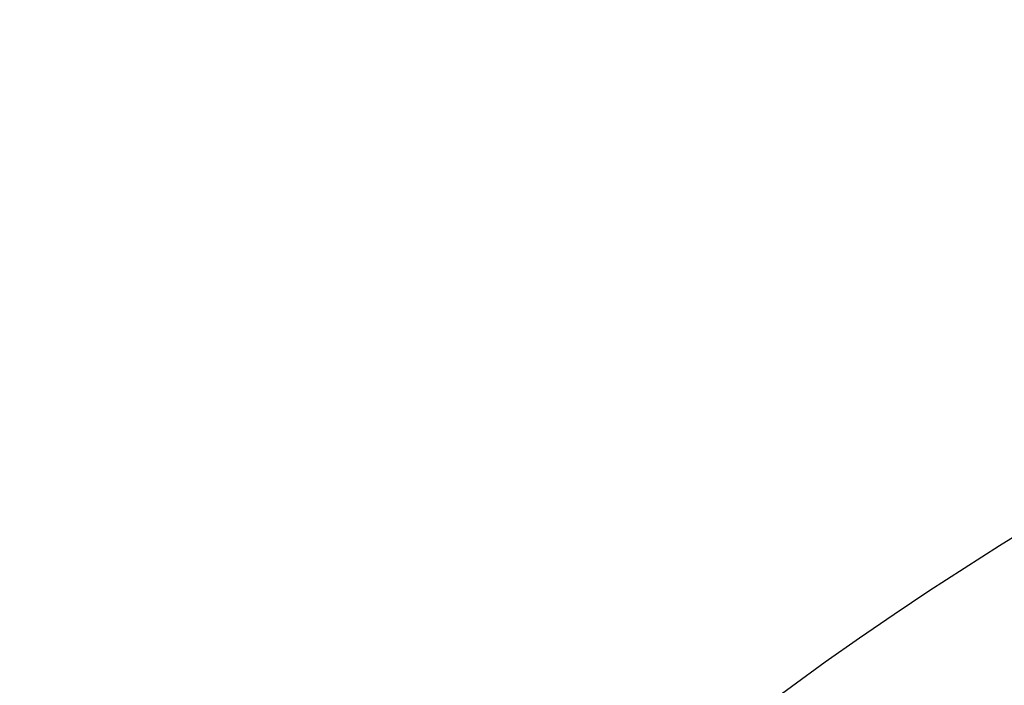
# Model space of a CAD drawing. Header units: millimetres. Extents: x -1050 to -330, y -360 to 360.
# Tile 108 of 165: x -981 to -879, y 291 to 360. Entities that reach past the tile are written whole.
import ezdxf

# ---------------------------------------------------------------- set-up
doc = ezdxf.new("R2010")
doc.units = ezdxf.units.MM
doc.layers.add('Flora Ø70', color=7, linetype='Continuous', true_color=0xc80000)

msp = doc.modelspace()

# ---------------------------------------------------------------- linework, layer by layer
at = {"layer": 'Flora Ø70'}
for centre, radius in [((-689.82, 0, 508.9), 359.62), ((-689.82, 0, 480.52), 343.17), ((-689.82, 0, 461.09), 342.2), ((-689.82, 0, 530), 334.5)]:
    msp.add_circle(centre, radius, dxfattribs=at)
at = {"layer": 'Flora Ø70', "extrusion": (0, 0, -1)}
msp.add_circle((689.82, 0, -530), 320.44, dxfattribs=at)

doc.saveas('drawing.dxf')
